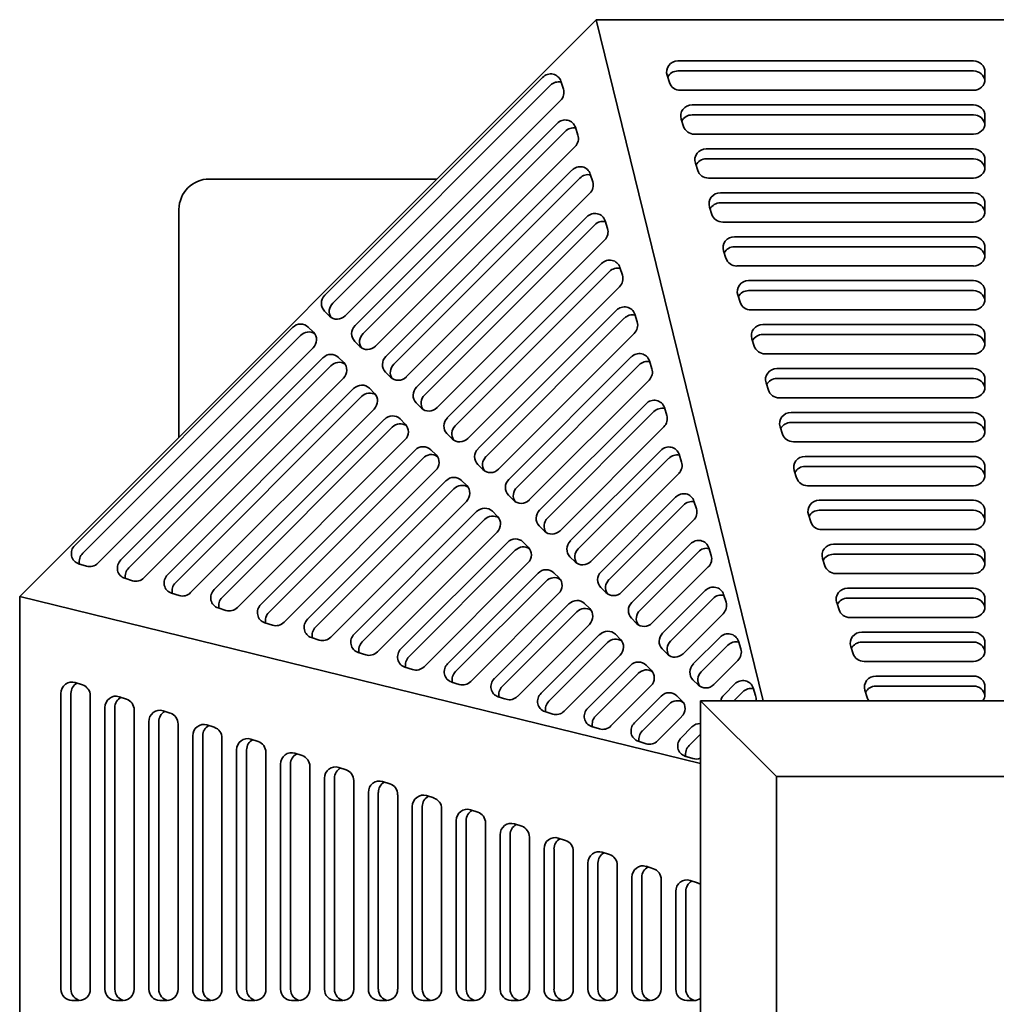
# Model space of a CAD drawing. Header units: millimetres. Extents: x 160 to 680, y 36 to 558.
# Tile 3 of 4: x 160 to 418, y 299 to 558. Entities that reach past the tile are written whole.
import ezdxf

# ---------------------------------------------------------------- set-up
doc = ezdxf.new("R2010")
doc.units = ezdxf.units.MM
doc.header["$LTSCALE"] = 2
doc.layers.add('Krawędzie widoczne(ISO)', color=7, linetype='Continuous', lineweight=35, true_color=0x262659)

msp = doc.modelspace()

# ---------------------------------------------------------------- linework, layer by layer
at = {"layer": 'Krawędzie widoczne(ISO)'}
for p, q in [((160.5, 405.99), (312.51, 558.01)), ((356.57, 378.51), (312.51, 558.01)), ((312.51, 558.01), (527.49, 558.01)), ((334.06, 547.12), (412, 547.12)), ((240.94, 485.37), (298.37, 542.8)), ((331.82, 541.44), (331.19, 543.37)), ((334.06, 544.5), (412, 544.5)), ((415, 544.23), (415, 542.3)), ((243.03, 483.28), (300.46, 540.71)), ((303.2, 541.77), (303.85, 539.72)), ((412, 539.4), (334.68, 539.4)), ((303.07, 536.69), (246.34, 479.97)), ((337.79, 535.54), (412, 535.54)), ((337.79, 532.92), (412, 532.92)), ((415, 532.65), (415, 530.72)), ((248.93, 477.38), (302.22, 530.66)), ((307.04, 529.64), (307.69, 527.59)), ((335.54, 529.86), (334.92, 531.79)), ((251.02, 475.29), (304.3, 528.58)), ((412, 527.82), (338.41, 527.82)), ((306.92, 524.56), (254.34, 471.97)), ((341.51, 523.96), (412, 523.96)), ((339.27, 518.28), (338.65, 520.21)), ((341.51, 521.34), (412, 521.34)), ((415, 521.07), (415, 519.14)), ((257.04, 469.27), (306.12, 518.35)), ((310.95, 517.33), (311.6, 515.27)), ((270.51, 516.01), (210.5, 516.01)), ((259.13, 467.18), (308.21, 516.27)), ((412, 516.24), (342.13, 516.24)), ((310.82, 512.25), (262.44, 463.87)), ((345.24, 512.38), (412, 512.38)), ((342.99, 506.7), (342.37, 508.63)), ((345.24, 509.76), (412, 509.76)), ((415, 509.49), (415, 507.56)), ((202.5, 508.01), (202.5, 447.99)), ((265.15, 461.16), (310.02, 506.04)), ((267.23, 459.08), (312.11, 503.95)), ((314.85, 505.02), (315.5, 502.96)), ((412, 504.67), (345.86, 504.67)), ((314.73, 499.94), (270.55, 455.76)), ((348.96, 500.81), (412, 500.81)), ((346.72, 495.12), (346.1, 497.05)), ((348.96, 498.18), (412, 498.18)), ((415, 497.91), (415, 495.98)), ((273.25, 453.06), (313.93, 493.73)), ((412, 493.09), (349.59, 493.09)), ((275.34, 450.97), (316.02, 491.64)), ((318.76, 492.71), (319.41, 490.65)), ((352.69, 489.23), (412, 489.23)), ((318.63, 487.63), (278.66, 447.65)), ((350.45, 483.54), (349.83, 485.47)), ((352.69, 486.6), (412, 486.6)), ((415, 486.33), (415, 484.4)), ((242.2, 479.87), (240.84, 481.22)), ((281.36, 444.95), (317.83, 481.42)), ((322.66, 480.39), (323.31, 478.34)), ((412, 481.51), (353.31, 481.51)), ((283.45, 442.86), (319.92, 479.33)), ((356.42, 477.65), (412, 477.65)), ((175.02, 419.45), (232.45, 476.88)), ((236.6, 476.98), (237.95, 475.63)), ((322.54, 475.31), (286.77, 439.54)), ((356.42, 475.02), (412, 475.02)), ((177.11, 417.37), (234.54, 474.8)), ((250.19, 471.88), (248.84, 473.23)), ((354.17, 471.96), (353.55, 473.89)), ((415, 474.75), (415, 472.82)), ((237.86, 471.48), (181.13, 414.75)), ((412, 469.93), (357.04, 469.93)), ((187.16, 415.61), (240.45, 468.89)), ((244.59, 468.99), (245.95, 467.64)), ((289.47, 436.84), (321.74, 469.11)), ((326.56, 468.08), (327.21, 466.03)), ((189.25, 413.52), (242.53, 466.8)), ((258.3, 463.77), (256.94, 465.12)), ((291.55, 434.75), (323.82, 467.02)), ((360.14, 466.07), (412, 466.07)), ((245.85, 463.49), (193.27, 410.9)), ((326.44, 463), (294.87, 431.44)), ((357.9, 460.39), (357.28, 462.32)), ((360.14, 463.44), (412, 463.44)), ((415, 463.17), (415, 461.24)), ((199.47, 411.7), (248.55, 460.78)), ((252.7, 460.88), (254.05, 459.53)), ((201.56, 409.62), (250.64, 458.7)), ((266.4, 455.66), (265.05, 457.01)), ((297.57, 428.73), (325.64, 456.8)), ((412, 458.35), (360.76, 458.35)), ((253.96, 455.38), (205.58, 407)), ((299.66, 426.65), (327.73, 454.71)), ((330.47, 455.77), (331.12, 453.72)), ((363.87, 454.49), (412, 454.49)), ((211.78, 407.8), (256.66, 452.68)), ((260.81, 452.77), (262.16, 451.42)), ((363.87, 451.86), (412, 451.86)), ((415, 451.59), (415, 449.66)), ((213.87, 405.71), (258.75, 450.59)), ((330.34, 450.69), (302.98, 423.33)), ((361.62, 448.81), (361, 450.74)), ((262.07, 447.27), (217.89, 403.09)), ((274.51, 447.56), (273.16, 448.91)), ((412, 446.77), (364.49, 446.77)), ((224.09, 403.9), (264.77, 444.57)), ((268.92, 444.67), (270.27, 443.31)), ((305.68, 420.63), (329.54, 444.49)), ((226.18, 401.81), (266.86, 442.48)), ((307.77, 418.54), (331.63, 442.4)), ((334.37, 443.46), (335.02, 441.41)), ((367.59, 442.91), (412, 442.91)), ((270.17, 439.17), (230.2, 399.19)), ((282.62, 439.45), (281.27, 440.8)), ((365.35, 437.23), (364.73, 439.16)), ((367.59, 440.28), (412, 440.28)), ((415, 440.02), (415, 438.09)), ((236.4, 399.99), (272.88, 436.46)), ((277.02, 436.56), (278.37, 435.21)), ((334.25, 438.38), (311.09, 415.22)), ((238.49, 397.9), (274.96, 434.38)), ((412, 435.19), (368.22, 435.19)), ((278.28, 431.06), (242.51, 395.29)), ((290.72, 431.34), (289.37, 432.69)), ((313.79, 412.52), (333.45, 432.18)), ((338.27, 431.15), (338.92, 429.1)), ((371.32, 431.33), (412, 431.33)), ((248.71, 396.09), (280.98, 428.36)), ((285.13, 428.45), (286.48, 427.1)), ((315.88, 410.43), (335.53, 430.09)), ((371.32, 428.71), (412, 428.71)), ((415, 428.44), (415, 426.51)), ((250.8, 394), (283.07, 426.27)), ((338.15, 426.07), (319.19, 407.12)), ((369.08, 425.65), (368.46, 427.58)), ((298.83, 423.23), (297.48, 424.59)), ((412, 423.61), (371.94, 423.61)), ((286.39, 422.95), (254.82, 391.38)), ((261.03, 392.18), (289.09, 420.25)), ((263.11, 390.1), (291.18, 418.16)), ((293.24, 420.34), (294.59, 418.99)), ((321.9, 404.41), (337.35, 419.87)), ((342.18, 418.84), (342.83, 416.79)), ((375.05, 419.75), (412, 419.75)), ((306.94, 415.13), (305.59, 416.48)), ((323.98, 402.33), (339.44, 417.78)), ((372.8, 414.07), (372.18, 416)), ((375.05, 417.13), (412, 417.13)), ((415, 416.86), (415, 414.93)), ((178.1, 413.98), (176.05, 414.63)), ((294.49, 414.84), (267.13, 387.48)), ((342.05, 413.76), (327.3, 399.01)), ((190.24, 410.13), (188.19, 410.78)), ((273.34, 388.28), (297.2, 412.14)), ((275.42, 386.19), (299.28, 410.05)), ((301.34, 412.24), (302.7, 410.89)), ((412, 412.03), (375.67, 412.03)), ((315.05, 407.02), (313.69, 408.37)), ((330, 396.31), (341.25, 407.56)), ((378.77, 408.17), (412, 408.17)), ((160.5, 405.99), (340, 361.93)), ((160.5, 191.02), (160.5, 405.99)), ((202.55, 406.22), (200.5, 406.88)), ((302.6, 406.74), (279.44, 383.58)), ((332.09, 394.22), (343.34, 405.47)), ((346.08, 406.53), (346.73, 404.48)), ((378.77, 405.55), (412, 405.55)), ((415, 405.28), (415, 403.35)), ((214.86, 402.32), (212.81, 402.97)), ((285.65, 384.38), (305.3, 404.03)), ((309.45, 404.13), (310.8, 402.78)), ((376.53, 402.49), (375.91, 404.42)), ((287.73, 382.29), (307.39, 401.95)), ((323.15, 398.91), (321.8, 400.26)), ((345.96, 401.45), (335.41, 390.9)), ((412, 400.45), (379.39, 400.45)), ((227.17, 398.42), (225.12, 399.07)), ((310.71, 398.63), (291.75, 379.67)), ((239.48, 394.51), (237.43, 395.16)), ((297.96, 380.47), (313.41, 395.93)), ((317.56, 396.02), (318.91, 394.67)), ((338.11, 388.2), (345.16, 395.25)), ((382.5, 396.59), (412, 396.59)), ((300.04, 378.39), (315.5, 393.84)), ((331.26, 390.81), (329.91, 392.16)), ((340.2, 386.11), (347.25, 393.16)), ((349.99, 394.22), (350.64, 392.17)), ((380.26, 390.91), (379.63, 392.84)), ((382.5, 393.97), (412, 393.97)), ((415, 393.7), (415, 391.77)), ((251.79, 390.61), (249.74, 391.26)), ((318.82, 390.52), (304.06, 375.77)), ((264.1, 386.71), (262.05, 387.36)), ((310.27, 376.57), (321.52, 387.82)), ((325.67, 387.91), (327.02, 386.56)), ((349.86, 389.14), (343.52, 382.79)), ((412, 388.87), (383.12, 388.87)), ((312.36, 374.48), (323.61, 385.73)), ((386.23, 385.01), (412, 385.01)), ((175.14, 383.31), (177.07, 382.69)), ((276.41, 382.8), (274.36, 383.45)), ((326.92, 382.42), (316.37, 371.87)), ((339.37, 382.7), (338.02, 384.05)), ((346.22, 380.09), (349.06, 382.93)), ((353.89, 381.91), (354.54, 379.86)), ((386.23, 382.39), (412, 382.39)), ((415, 382.12), (415, 380.19)), ((171.38, 302.5), (171.38, 380.44)), ((174.01, 302.5), (174.01, 380.44)), ((179.1, 379.82), (179.1, 302.5)), ((186.72, 379.58), (188.65, 378.96)), ((288.72, 378.9), (286.67, 379.55)), ((322.58, 372.67), (329.63, 379.71)), ((333.77, 379.81), (335.12, 378.46)), ((348.81, 378.51), (351.15, 380.85)), ((383.98, 379.33), (383.36, 381.26)), ((182.96, 302.5), (182.96, 376.72)), ((185.59, 302.5), (185.59, 376.72)), ((324.67, 370.58), (331.71, 377.63)), ((340, 378.51), (360, 358.51)), ((500, 378.51), (340, 378.51)), ((340, 378.51), (340, 218.51)), ((190.68, 376.09), (190.68, 302.5)), ((198.29, 375.85), (200.22, 375.23)), ((301.03, 375), (298.98, 375.65)), ((335.03, 374.31), (328.68, 367.96)), ((194.54, 302.5), (194.54, 372.99)), ((197.17, 302.5), (197.17, 372.99)), ((202.26, 372.37), (202.26, 302.5)), ((209.87, 372.13), (211.8, 371.51)), ((313.35, 371.09), (311.29, 371.74)), ((334.89, 368.76), (337.73, 371.61)), ((206.12, 302.5), (206.12, 369.26)), ((208.75, 302.5), (208.75, 369.26)), ((213.84, 368.64), (213.84, 302.5)), ((336.98, 366.68), (339.82, 369.52)), ((221.45, 368.4), (223.38, 367.78)), ((325.66, 367.19), (323.6, 367.84)), ((217.7, 302.5), (217.7, 365.54)), ((220.32, 302.5), (220.32, 365.54)), ((225.42, 364.92), (225.42, 302.5)), ((233.03, 364.68), (234.96, 364.06)), ((337.97, 363.28), (335.91, 363.94)), ((229.28, 302.5), (229.28, 361.81)), ((231.9, 302.5), (231.9, 361.81)), ((237, 361.19), (237, 302.5)), ((244.61, 360.95), (246.54, 360.33)), ((360, 358.51), (480, 358.51)), ((360, 238.51), (360, 358.51)), ((240.86, 302.5), (240.86, 358.09)), ((243.48, 302.5), (243.48, 358.09)), ((248.58, 357.46), (248.58, 302.5)), ((256.19, 357.22), (258.12, 356.6)), ((252.44, 302.5), (252.44, 354.36)), ((255.06, 302.5), (255.06, 354.36)), ((260.16, 353.74), (260.16, 302.5)), ((267.77, 353.5), (269.7, 352.88)), ((264.02, 302.5), (264.02, 350.63)), ((266.64, 302.5), (266.64, 350.63)), ((271.74, 350.01), (271.74, 302.5)), ((279.35, 349.77), (281.28, 349.15)), ((275.59, 302.5), (275.59, 346.91)), ((278.22, 302.5), (278.22, 346.91)), ((283.31, 346.29), (283.31, 302.5)), ((290.93, 346.05), (292.86, 345.43)), ((287.17, 302.5), (287.17, 343.18)), ((289.8, 302.5), (289.8, 343.18)), ((294.89, 342.56), (294.89, 302.5)), ((302.51, 342.32), (304.44, 341.7)), ((298.75, 302.5), (298.75, 339.45)), ((301.38, 302.5), (301.38, 339.45)), ((306.47, 338.83), (306.47, 302.5)), ((314.09, 338.59), (316.02, 337.97)), ((310.33, 302.5), (310.33, 335.73)), ((312.96, 302.5), (312.96, 335.73)), ((318.05, 335.11), (318.05, 302.5)), ((325.66, 334.87), (327.59, 334.25)), ((321.91, 302.5), (321.91, 332)), ((324.54, 302.5), (324.54, 332)), ((329.63, 331.38), (329.63, 302.5)), ((337.24, 331.14), (339.17, 330.52)), ((333.49, 302.5), (333.49, 328.28)), ((336.12, 302.5), (336.12, 328.28)), ((176.21, 299.5), (174.28, 299.5)), ((187.79, 299.5), (185.86, 299.5)), ((199.37, 299.5), (197.44, 299.5)), ((210.94, 299.5), (209.02, 299.5)), ((222.52, 299.5), (220.59, 299.5)), ((234.1, 299.5), (232.17, 299.5)), ((245.68, 299.5), (243.75, 299.5)), ((257.26, 299.5), (255.33, 299.5)), ((268.84, 299.5), (266.91, 299.5)), ((280.42, 299.5), (278.49, 299.5)), ((292, 299.5), (290.07, 299.5)), ((303.58, 299.5), (301.65, 299.5)), ((315.16, 299.5), (313.23, 299.5)), ((326.74, 299.5), (324.81, 299.5)), ((338.31, 299.5), (336.38, 299.5))]:
    msp.add_line(p, q, dxfattribs=at)
msp.add_arc((210.5, 508.01), 8, 90, 180, dxfattribs=at)
for centre, major_axis, ratio, start_param, end_param in [((334.06, 544.23), (-3, 0), 0.964923, 4.712389, 6.584255), ((412, 544.23), (3, 0), 0.964923, 0, 1.570796), ((300.4, 540.77), (2.12, 2.12), 0.955442, 5.823237, 7.853984), ((334.06, 541.6), (3, 0), 0.964923, 1.570796, 2.69174), ((412, 541.6), (3, 0), 0.964923, 0.120418, 1.570796), ((302.48, 538.69), (2.12, 2.12), 0.955442, 0.537003, 1.570798), ((334.68, 542.3), (-3, 0), 0.964923, 0.301069, 1.570796), ((412, 542.3), (3, 0), 0.964923, 4.712389, 6.283185), ((301.05, 538.72), (-2.12, -2.12), 0.955442, 1.570798, 2.681644), ((337.79, 532.65), (-3, 0), 0.964923, 4.712389, 6.584255), ((412, 532.65), (3, 0), 0.964923, 0, 1.570796), ((337.79, 530.02), (3, 0), 0.964923, 1.570796, 2.69174), ((412, 530.02), (3, 0), 0.964923, 0.120418, 1.570796), ((304.24, 528.64), (2.12, 2.12), 0.955442, 5.823237, 7.853984), ((306.33, 526.55), (2.12, 2.12), 0.955442, 0.537003, 1.570798), ((338.41, 530.72), (-3, 0), 0.964923, 0.301069, 1.570796), ((412, 530.72), (3, 0), 0.964923, 4.712389, 6.283185), ((304.89, 526.58), (-2.12, -2.12), 0.955442, 1.570798, 2.681644), ((341.51, 521.07), (-3, 0), 0.964923, 4.712389, 6.584255), ((412, 521.07), (3, 0), 0.964923, 0, 1.570796), ((308.15, 516.33), (2.12, 2.12), 0.955442, 5.823237, 7.853984), ((341.51, 518.44), (3, 0), 0.964923, 1.570796, 2.69174), ((412, 518.44), (3, 0), 0.964923, 0.120418, 1.570796), ((412, 519.14), (3, 0), 0.964923, 4.712389, 6.283185), ((310.23, 514.24), (2.12, 2.12), 0.955442, 0.537003, 1.570798), ((342.13, 519.14), (-3, 0), 0.964923, 0.301069, 1.570796), ((308.8, 514.27), (-2.12, -2.12), 0.955442, 1.570798, 2.681644), ((345.24, 509.49), (-3, 0), 0.964923, 4.712389, 6.584255), ((412, 509.49), (3, 0), 0.964923, 0, 1.570796), ((345.24, 506.86), (3, 0), 0.964923, 1.570796, 2.69174), ((412, 506.86), (3, 0), 0.964923, 0.120418, 1.570796), ((312.05, 504.01), (2.12, 2.12), 0.955442, 5.823237, 7.853984), ((345.86, 507.56), (-3, 0), 0.964923, 0.301069, 1.570796), ((412, 507.56), (3, 0), 0.964923, 4.712389, 6.283185), ((314.14, 501.93), (2.12, 2.12), 0.955442, 0.537003, 1.570798), ((312.7, 501.96), (-2.12, -2.12), 0.955442, 1.570798, 2.681644), ((348.96, 497.91), (-3, 0), 0.964923, 4.712389, 6.584255), ((412, 497.91), (3, 0), 0.964923, 0, 1.570796), ((348.96, 495.29), (3, 0), 0.964923, 1.570796, 2.69174), ((412, 495.29), (3, 0), 0.964923, 0.120418, 1.570796), ((412, 495.98), (3, 0), 0.964923, 4.712389, 6.283185), ((315.95, 491.7), (2.12, 2.12), 0.955442, 5.823237, 7.853984), ((349.59, 495.98), (-3, 0), 0.964923, 0.301069, 1.570796), ((318.04, 489.62), (2.12, 2.12), 0.955442, 0.537003, 1.570798), ((316.61, 489.65), (-2.12, -2.12), 0.955442, 1.570798, 2.681644), ((352.69, 486.33), (-3, 0), 0.964923, 4.712389, 6.584255), ((412, 486.33), (3, 0), 0.964923, 0, 1.570796), ((242.97, 483.34), (-2.12, -2.12), 0.955442, 4.712391, 6.283187), ((352.69, 483.71), (3, 0), 0.964923, 1.570796, 2.69174), ((412, 483.71), (3, 0), 0.964923, 0.120418, 1.570796), ((245.05, 481.26), (-2.12, -2.12), 0.955442, 4.712391, 6.100597), ((353.31, 484.4), (-3, 0), 0.964923, 0.301069, 1.570796), ((412, 484.4), (3, 0), 0.964923, 4.712389, 6.283185), ((319.86, 479.39), (2.12, 2.12), 0.955442, 5.823237, 7.853984), ((321.95, 477.31), (2.12, 2.12), 0.955442, 0.537003, 1.570798), ((234.48, 474.86), (2.12, 2.12), 0.955442, 0.000002, 1.570798), ((244.32, 481.99), (-2.12, -2.12), 0.955442, 0.000002, 1.570798), ((320.51, 477.34), (-2.12, -2.12), 0.955442, 1.570798, 2.681644), ((356.42, 474.75), (-3, 0), 0.964923, 4.712389, 6.584255), ((412, 474.75), (3, 0), 0.964923, 0, 1.570796), ((236.57, 472.77), (2.12, 2.12), 0.955442, 0.182581, 1.570798), ((235.83, 473.51), (2.12, 2.12), 0.955442, 4.712391, 6.283187), ((250.96, 475.35), (-2.12, -2.12), 0.955442, 4.712391, 6.283187), ((253.05, 473.26), (-2.12, -2.12), 0.955442, 4.712391, 6.100597), ((356.42, 472.13), (3, 0), 0.964923, 1.570796, 2.69174), ((412, 472.13), (3, 0), 0.964923, 0.120418, 1.570796), ((412, 472.82), (3, 0), 0.964923, 4.712389, 6.283185), ((242.47, 466.87), (2.12, 2.12), 0.955442, 0.000002, 1.570798), ((252.31, 474), (-2.12, -2.12), 0.955442, 0.000002, 1.570798), ((323.76, 467.08), (2.12, 2.12), 0.955442, 5.823237, 7.853984), ((357.04, 472.82), (-3, 0), 0.964923, 0.301069, 1.570796), ((244.56, 464.78), (2.12, 2.12), 0.955442, 0.182581, 1.570798), ((243.82, 465.51), (2.12, 2.12), 0.955442, 4.712391, 6.283187), ((259.07, 467.24), (-2.12, -2.12), 0.955442, 4.712391, 6.283187), ((261.15, 465.16), (-2.12, -2.12), 0.955442, 4.712391, 6.100597), ((325.85, 465), (2.12, 2.12), 0.955442, 0.537003, 1.570798), ((324.41, 465.03), (-2.12, -2.12), 0.955442, 1.570798, 2.681644), ((360.14, 463.17), (-3, 0), 0.964923, 4.712389, 6.584255), ((412, 463.17), (3, 0), 0.964923, 0, 1.570796), ((260.42, 465.89), (-2.12, -2.12), 0.955442, 0.000002, 1.570798), ((360.14, 460.55), (3, 0), 0.964923, 1.570796, 2.69174), ((412, 460.55), (3, 0), 0.964923, 0.120418, 1.570796), ((250.58, 458.76), (2.12, 2.12), 0.955442, 0.000002, 1.570798), ((252.67, 456.67), (2.12, 2.12), 0.955442, 0.182581, 1.570798), ((251.93, 457.41), (2.12, 2.12), 0.955442, 4.712391, 6.283187), ((267.17, 459.14), (-2.12, -2.12), 0.955442, 4.712391, 6.283187), ((360.76, 461.24), (-3, 0), 0.964923, 0.301069, 1.570796), ((412, 461.24), (3, 0), 0.964923, 4.712389, 6.283185), ((269.26, 457.05), (-2.12, -2.12), 0.955442, 4.712391, 6.100597), ((327.67, 454.77), (2.12, 2.12), 0.955442, 5.823237, 7.853984), ((268.52, 457.78), (-2.12, -2.12), 0.955442, 0.000002, 1.570798), ((329.75, 452.68), (2.12, 2.12), 0.955442, 0.537003, 1.570798), ((363.87, 451.59), (-3, 0), 0.964923, 4.712389, 6.584255), ((412, 451.59), (3, 0), 0.964923, 0, 1.570796), ((258.69, 450.65), (2.12, 2.12), 0.955442, 0.000002, 1.570798), ((260.77, 448.56), (2.12, 2.12), 0.955442, 0.182581, 1.570798), ((275.28, 451.03), (-2.12, -2.12), 0.955442, 4.712391, 6.283187), ((328.32, 452.72), (-2.12, -2.12), 0.955442, 1.570798, 2.681644), ((363.87, 448.97), (3, 0), 0.964923, 1.570796, 2.69174), ((412, 448.97), (3, 0), 0.964923, 0.120418, 1.570796), ((260.04, 449.3), (2.12, 2.12), 0.955442, 4.712391, 6.283187), ((277.37, 448.94), (-2.12, -2.12), 0.955442, 4.712391, 6.100597), ((412, 449.66), (3, 0), 0.964923, 4.712389, 6.283185), ((276.63, 449.68), (-2.12, -2.12), 0.955442, 0.000002, 1.570798), ((364.49, 449.66), (-3, 0), 0.964923, 0.301069, 1.570796), ((266.79, 442.54), (2.12, 2.12), 0.955442, 0.000002, 1.570798), ((283.39, 442.92), (-2.12, -2.12), 0.955442, 4.712391, 6.283187), ((331.57, 442.46), (2.12, 2.12), 0.955442, 5.823237, 7.853984), ((268.88, 440.46), (2.12, 2.12), 0.955442, 0.182581, 1.570798), ((268.15, 441.19), (2.12, 2.12), 0.955442, 4.712391, 6.283187), ((285.47, 440.83), (-2.12, -2.12), 0.955442, 4.712391, 6.100597), ((333.66, 440.37), (2.12, 2.12), 0.955442, 0.537003, 1.570798), ((332.22, 440.41), (-2.12, -2.12), 0.955442, 1.570798, 2.681644), ((367.59, 440.02), (-3, 0), 0.964923, 4.712389, 6.584255), ((412, 440.02), (3, 0), 0.964923, 0, 1.570796), ((284.74, 441.57), (-2.12, -2.12), 0.955442, 0.000002, 1.570798), ((367.59, 437.39), (3, 0), 0.964923, 1.570796, 2.69174), ((412, 437.39), (3, 0), 0.964923, 0.120418, 1.570796), ((274.9, 434.44), (2.12, 2.12), 0.955442, 0.000002, 1.570798), ((291.49, 434.81), (-2.12, -2.12), 0.955442, 4.712391, 6.283187), ((368.22, 438.09), (-3, 0), 0.964923, 0.301069, 1.570796), ((412, 438.09), (3, 0), 0.964923, 4.712389, 6.283185), ((276.99, 432.35), (2.12, 2.12), 0.955442, 0.182581, 1.570798), ((276.25, 433.09), (2.12, 2.12), 0.955442, 4.712391, 6.283187), ((293.58, 432.73), (-2.12, -2.12), 0.955442, 4.712391, 6.100597), ((292.85, 433.46), (-2.12, -2.12), 0.955442, 0.000002, 1.570798), ((335.47, 430.15), (2.12, 2.12), 0.955442, 5.823237, 7.853984), ((337.56, 428.06), (2.12, 2.12), 0.955442, 0.537003, 1.570798), ((371.32, 428.44), (-3, 0), 0.964923, 4.712389, 6.584255), ((412, 428.44), (3, 0), 0.964923, 0, 1.570796), ((283.01, 426.33), (2.12, 2.12), 0.955442, 0.000002, 1.570798), ((299.6, 426.71), (-2.12, -2.12), 0.955442, 4.712391, 6.283187), ((336.12, 428.1), (-2.12, -2.12), 0.955442, 1.570798, 2.681644), ((371.32, 425.81), (3, 0), 0.964923, 1.570796, 2.69174), ((412, 425.81), (3, 0), 0.964923, 0.120418, 1.570796), ((285.1, 424.24), (2.12, 2.12), 0.955442, 0.182581, 1.570798), ((284.36, 424.98), (2.12, 2.12), 0.955442, 4.712391, 6.283187), ((301.69, 424.62), (-2.12, -2.12), 0.955442, 4.712391, 6.100597), ((371.94, 426.51), (-3, 0), 0.964923, 0.301069, 1.570796), ((412, 426.51), (3, 0), 0.964923, 4.712389, 6.283185), ((300.95, 425.36), (-2.12, -2.12), 0.955442, 0.000002, 1.570798), ((291.12, 418.22), (2.12, 2.12), 0.955442, 0.000002, 1.570798), ((307.71, 418.6), (-2.12, -2.12), 0.955442, 4.712391, 6.283187), ((339.38, 417.84), (2.12, 2.12), 0.955442, 5.823237, 7.853984), ((177.05, 417.43), (-2.12, -2.12), 0.955442, 4.712391, 6.743138), ((293.2, 416.13), (2.12, 2.12), 0.955442, 0.182581, 1.570798), ((292.47, 416.87), (2.12, 2.12), 0.955442, 4.712391, 6.283187), ((309.8, 416.51), (-2.12, -2.12), 0.955442, 4.712391, 6.100597), ((341.46, 415.75), (2.12, 2.12), 0.955442, 0.537003, 1.570798), ((375.05, 416.86), (-3, 0), 0.964923, 4.712389, 6.584255), ((412, 416.86), (3, 0), 0.964923, 0, 1.570796), ((179.14, 415.34), (2.12, 2.12), 0.955442, 1.570798, 2.604589), ((189.19, 413.58), (-2.12, -2.12), 0.955442, 4.712391, 6.743138), ((309.06, 417.25), (-2.12, -2.12), 0.955442, 0.000002, 1.570798), ((340.03, 415.79), (-2.12, -2.12), 0.955442, 1.570798, 2.681644), ((375.05, 414.23), (3, 0), 0.964923, 1.570796, 2.69174), ((412, 414.23), (3, 0), 0.964923, 0.120418, 1.570796), ((179.1, 416.78), (-2.12, -2.12), 0.955442, 0.459952, 1.570798), ((191.27, 411.49), (2.12, 2.12), 0.955442, 1.570798, 2.604589), ((299.22, 410.11), (2.12, 2.12), 0.955442, 0.000002, 1.570798), ((375.67, 414.93), (-3, 0), 0.964923, 0.301069, 1.570796), ((412, 414.93), (3, 0), 0.964923, 4.712389, 6.283185), ((191.24, 412.93), (-2.12, -2.12), 0.955442, 0.459952, 1.570798), ((201.5, 409.68), (-2.12, -2.12), 0.955442, 4.712391, 6.743138), ((301.31, 408.03), (2.12, 2.12), 0.955442, 0.182581, 1.570798), ((300.57, 408.76), (2.12, 2.12), 0.955442, 4.712391, 6.283187), ((315.82, 410.49), (-2.12, -2.12), 0.955442, 4.712391, 6.283187), ((317.9, 408.41), (-2.12, -2.12), 0.955442, 4.712391, 6.100597), ((203.59, 407.59), (2.12, 2.12), 0.955442, 1.570798, 2.604589), ((213.81, 405.77), (-2.12, -2.12), 0.955442, 4.712391, 6.743138), ((343.28, 405.53), (2.12, 2.12), 0.955442, 5.823237, 7.853984), ((378.77, 405.28), (-3, 0), 0.964923, 4.712389, 6.584255), ((412, 405.28), (3, 0), 0.964923, 0, 1.570796), ((203.55, 409.03), (-2.12, -2.12), 0.955442, 0.459952, 1.570798), ((215.9, 403.69), (2.12, 2.12), 0.955442, 1.570798, 2.604589), ((307.33, 402.01), (2.12, 2.12), 0.955442, 0.000002, 1.570798), ((317.17, 409.14), (-2.12, -2.12), 0.955442, 0.000002, 1.570798), ((345.37, 403.44), (2.12, 2.12), 0.955442, 0.537003, 1.570798), ((378.77, 402.65), (3, 0), 0.964923, 1.570796, 2.69174), ((412, 402.65), (3, 0), 0.964923, 0.120418, 1.570796), ((215.86, 405.12), (-2.12, -2.12), 0.955442, 0.459952, 1.570798), ((226.12, 401.87), (-2.12, -2.12), 0.955442, 4.712391, 6.743138), ((309.42, 399.92), (2.12, 2.12), 0.955442, 0.182581, 1.570798), ((308.68, 400.66), (2.12, 2.12), 0.955442, 4.712391, 6.283187), ((323.92, 402.39), (-2.12, -2.12), 0.955442, 4.712391, 6.283187), ((326.01, 400.3), (-2.12, -2.12), 0.955442, 4.712391, 6.100597), ((343.93, 403.48), (-2.12, -2.12), 0.955442, 1.570798, 2.681644), ((379.39, 403.35), (-3, 0), 0.964923, 0.301069, 1.570796), ((412, 403.35), (3, 0), 0.964923, 4.712389, 6.283185), ((228.21, 399.78), (2.12, 2.12), 0.955442, 1.570798, 2.604589), ((238.43, 397.96), (-2.12, -2.12), 0.955442, 4.712391, 6.743138), ((228.17, 401.22), (-2.12, -2.12), 0.955442, 0.459952, 1.570798), ((240.52, 395.88), (2.12, 2.12), 0.955442, 1.570798, 2.604589), ((315.44, 393.9), (2.12, 2.12), 0.955442, 0.000002, 1.570798), ((325.27, 401.03), (-2.12, -2.12), 0.955442, 0.000002, 1.570798), ((240.48, 397.31), (-2.12, -2.12), 0.955442, 0.459952, 1.570798), ((250.74, 394.06), (-2.12, -2.12), 0.955442, 4.712391, 6.743138), ((317.53, 391.81), (2.12, 2.12), 0.955442, 0.182581, 1.570798), ((316.79, 392.55), (2.12, 2.12), 0.955442, 4.712391, 6.283187), ((332.03, 394.28), (-2.12, -2.12), 0.955442, 4.712391, 6.283187), ((347.18, 393.22), (2.12, 2.12), 0.955442, 5.823237, 7.853984), ((382.5, 393.7), (-3, 0), 0.964923, 4.712389, 6.584255), ((412, 393.7), (3, 0), 0.964923, 0, 1.570796), ((252.83, 391.97), (2.12, 2.12), 0.955442, 1.570798, 2.604589), ((263.05, 390.16), (-2.12, -2.12), 0.955442, 4.712391, 6.743138), ((334.12, 392.19), (-2.12, -2.12), 0.955442, 4.712391, 6.100597), ((349.27, 391.13), (2.12, 2.12), 0.955442, 0.537003, 1.570798), ((347.84, 391.17), (-2.12, -2.12), 0.955442, 1.570798, 2.681644), ((382.5, 391.07), (3, 0), 0.964923, 1.570796, 2.69174), ((412, 391.07), (3, 0), 0.964923, 0.120418, 1.570796), ((252.79, 393.41), (-2.12, -2.12), 0.955442, 0.459952, 1.570798), ((265.14, 388.07), (2.12, 2.12), 0.955442, 1.570798, 2.604589), ((333.38, 392.93), (-2.12, -2.12), 0.955442, 0.000002, 1.570798), ((383.12, 391.77), (-3, 0), 0.964923, 0.301069, 1.570796), ((412, 391.77), (3, 0), 0.964923, 4.712389, 6.283185), ((265.1, 389.51), (-2.12, -2.12), 0.955442, 0.459952, 1.570798), ((275.36, 386.25), (-2.12, -2.12), 0.955442, 4.712391, 6.743138), ((323.55, 385.79), (2.12, 2.12), 0.955442, 0.000002, 1.570798), ((325.63, 383.71), (2.12, 2.12), 0.955442, 0.182581, 1.570798), ((340.14, 386.17), (-2.12, -2.12), 0.955442, 4.712391, 6.283187), ((277.45, 384.17), (2.12, 2.12), 0.955442, 1.570798, 2.604589), ((287.67, 382.35), (-2.12, -2.12), 0.955442, 4.712391, 6.743138), ((324.9, 384.44), (2.12, 2.12), 0.955442, 4.712391, 6.283187), ((342.22, 384.08), (-2.12, -2.12), 0.955442, 4.712391, 6.100597), ((386.23, 382.12), (-3, 0), 0.964923, 4.712389, 6.584255), ((412, 382.12), (3, 0), 0.964923, 0, 1.570796), ((174.28, 380.44), (0, 3), 0.964923, 5.982116, 7.853982), ((176.9, 380.44), (0, 3), 0.964923, 0.449853, 1.570796), ((176.21, 379.82), (0, 3), 0.964923, 4.712389, 5.982116), ((277.41, 385.6), (-2.12, -2.12), 0.955442, 0.459952, 1.570798), ((289.76, 380.26), (2.12, 2.12), 0.955442, 1.570798, 2.604589), ((341.49, 384.82), (-2.12, -2.12), 0.955442, 0.000002, 1.570798), ((351.09, 380.91), (2.12, 2.12), 0.955442, 5.823237, 7.853984), ((353.18, 378.82), (2.12, 2.12), 0.955442, 0.537003, 1.570798), ((386.23, 379.49), (3, 0), 0.964923, 1.570796, 2.69174), ((412, 379.49), (3, 0), 0.964923, 0.120418, 1.570796), ((185.86, 376.72), (0, 3), 0.964923, 5.982116, 7.853982), ((188.48, 376.72), (0, 3), 0.964923, 0.449853, 1.570796), ((187.79, 376.09), (0, 3), 0.964923, 4.712389, 5.982116), ((289.73, 381.7), (-2.12, -2.12), 0.955442, 0.459952, 1.570798), ((299.98, 378.45), (-2.12, -2.12), 0.955442, 4.712391, 6.743138), ((331.65, 377.69), (2.12, 2.12), 0.955442, 0.000002, 1.570798), ((348.24, 378.06), (2.12, 2.12), 0.955442, 1.570798, 2.182641), ((351.74, 378.86), (-2.12, -2.12), 0.955442, 2.213472, 2.681644), ((386.85, 380.19), (-3, 0), 0.964923, 0.301069, 0.621361), ((412, 380.19), (3, 0), 0.964923, 5.661825, 6.283185), ((302.07, 376.36), (2.12, 2.12), 0.955442, 1.570798, 2.604589), ((312.29, 374.54), (-2.12, -2.12), 0.955442, 4.712391, 6.743138), ((333.74, 375.6), (2.12, 2.12), 0.955442, 0.182581, 1.570798), ((333, 376.34), (2.12, 2.12), 0.955442, 4.712391, 6.283187), ((197.44, 372.99), (0, 3), 0.964923, 5.982116, 7.853982), ((200.06, 372.99), (0, 3), 0.964923, 0.449853, 1.570796), ((199.37, 372.37), (0, 3), 0.964923, 4.712389, 5.982116), ((302.04, 377.8), (-2.12, -2.12), 0.955442, 0.459952, 1.570798), ((314.38, 372.46), (2.12, 2.12), 0.955442, 1.570798, 2.604589), ((209.02, 369.26), (0, 3), 0.964923, 5.982116, 7.853982), ((211.64, 369.26), (0, 3), 0.964923, 0.449853, 1.570796), ((210.94, 368.64), (0, 3), 0.964923, 4.712389, 5.982116), ((314.35, 373.89), (-2.12, -2.12), 0.955442, 0.459952, 1.570798), ((324.61, 370.64), (-2.12, -2.12), 0.955442, 4.712391, 6.743138), ((339.76, 369.58), (2.12, 2.12), 0.955442, 0.726133, 1.570798), ((220.59, 365.54), (0, 3), 0.964923, 5.982116, 7.853982), ((326.69, 368.55), (2.12, 2.12), 0.955442, 1.570798, 2.604589), ((336.92, 366.74), (-2.12, -2.12), 0.955442, 4.712391, 6.743138), ((341.85, 367.49), (2.12, 2.12), 0.955442, 1.48903, 1.570798), ((223.22, 365.54), (0, 3), 0.964923, 0.449853, 1.570796), ((222.52, 364.92), (0, 3), 0.964923, 4.712389, 5.982116), ((326.66, 369.99), (-2.12, -2.12), 0.955442, 0.459952, 1.570798), ((339, 364.65), (2.12, 2.12), 0.955442, 1.570798, 2.604589), ((232.17, 361.81), (0, 3), 0.964923, 5.982116, 7.853982), ((234.8, 361.81), (0, 3), 0.964923, 0.449853, 1.570796), ((234.1, 361.19), (0, 3), 0.964923, 4.712389, 5.982116), ((338.97, 366.08), (-2.12, -2.12), 0.955442, 0.459952, 1.167678), ((243.75, 358.09), (0, 3), 0.964923, 5.982116, 7.853982), ((246.38, 358.09), (0, 3), 0.964923, 0.449853, 1.570796), ((245.68, 357.46), (0, 3), 0.964923, 4.712389, 5.982116), ((255.33, 354.36), (0, 3), 0.964923, 5.982116, 7.853982), ((257.96, 354.36), (0, 3), 0.964923, 0.449853, 1.570796), ((257.26, 353.74), (0, 3), 0.964923, 4.712389, 5.982116), ((266.91, 350.63), (0, 3), 0.964923, 5.982116, 7.853982), ((269.54, 350.63), (0, 3), 0.964923, 0.449853, 1.570796), ((268.84, 350.01), (0, 3), 0.964923, 4.712389, 5.982116), ((278.49, 346.91), (0, 3), 0.964923, 5.982116, 7.853982), ((281.11, 346.91), (0, 3), 0.964923, 0.449853, 1.570796), ((280.42, 346.29), (0, 3), 0.964923, 4.712389, 5.982116), ((290.07, 343.18), (0, 3), 0.964923, 5.982116, 7.853982), ((292.69, 343.18), (0, 3), 0.964923, 0.449853, 1.570796), ((292, 342.56), (0, 3), 0.964923, 4.712389, 5.982116), ((301.65, 339.45), (0, 3), 0.964923, 5.982116, 7.853982), ((304.27, 339.45), (0, 3), 0.964923, 0.449853, 1.570796), ((303.58, 338.83), (0, 3), 0.964923, 4.712389, 5.982116), ((313.23, 335.73), (0, 3), 0.964923, 5.982116, 7.853982), ((315.85, 335.73), (0, 3), 0.964923, 0.449853, 1.570796), ((315.16, 335.11), (0, 3), 0.964923, 4.712389, 5.982116), ((324.81, 332), (0, 3), 0.964923, 5.982116, 7.853982), ((327.43, 332), (0, 3), 0.964923, 0.449853, 1.570796), ((326.74, 331.38), (0, 3), 0.964923, 4.712389, 5.982116), ((336.38, 328.28), (0, 3), 0.964923, 5.982116, 7.853982), ((339.01, 328.28), (0, 3), 0.964923, 0.449853, 1.570796), ((338.31, 327.66), (0, 3), 0.964923, 5.661825, 5.982116), ((174.28, 302.5), (0, -3), 0.964923, 4.712389, 6.283185), ((176.9, 302.5), (0, -3), 0.964923, 4.712389, 6.162767), ((176.21, 302.5), (0, -3), 0.964923, 0, 1.570796), ((185.86, 302.5), (0, -3), 0.964923, 4.712389, 6.283185), ((188.48, 302.5), (0, -3), 0.964923, 4.712389, 6.162767), ((187.79, 302.5), (0, -3), 0.964923, 0, 1.570796), ((197.44, 302.5), (0, -3), 0.964923, 4.712389, 6.283185), ((200.06, 302.5), (0, -3), 0.964923, 4.712389, 6.162767), ((199.37, 302.5), (0, -3), 0.964923, 0, 1.570796), ((209.02, 302.5), (0, -3), 0.964923, 4.712389, 6.283185), ((211.64, 302.5), (0, -3), 0.964923, 4.712389, 6.162767), ((210.94, 302.5), (0, -3), 0.964923, 0, 1.570796), ((220.59, 302.5), (0, -3), 0.964923, 4.712389, 6.283185), ((223.22, 302.5), (0, -3), 0.964923, 4.712389, 6.162767), ((222.52, 302.5), (0, -3), 0.964923, 0, 1.570796), ((232.17, 302.5), (0, -3), 0.964923, 4.712389, 6.283185), ((234.8, 302.5), (0, -3), 0.964923, 4.712389, 6.162767), ((234.1, 302.5), (0, -3), 0.964923, 0, 1.570796), ((243.75, 302.5), (0, -3), 0.964923, 4.712389, 6.283185), ((246.38, 302.5), (0, -3), 0.964923, 4.712389, 6.162767), ((245.68, 302.5), (0, -3), 0.964923, 0, 1.570796), ((255.33, 302.5), (0, -3), 0.964923, 4.712389, 6.283185), ((257.96, 302.5), (0, -3), 0.964923, 4.712389, 6.162767), ((257.26, 302.5), (0, -3), 0.964923, 0, 1.570796), ((266.91, 302.5), (0, -3), 0.964923, 4.712389, 6.283185), ((269.54, 302.5), (0, -3), 0.964923, 4.712389, 6.162767), ((268.84, 302.5), (0, -3), 0.964923, 0, 1.570796), ((278.49, 302.5), (0, -3), 0.964923, 4.712389, 6.283185), ((281.11, 302.5), (0, -3), 0.964923, 4.712389, 6.162767), ((280.42, 302.5), (0, -3), 0.964923, 0, 1.570796), ((290.07, 302.5), (0, -3), 0.964923, 4.712389, 6.283185), ((292.69, 302.5), (0, -3), 0.964923, 4.712389, 6.162767), ((292, 302.5), (0, -3), 0.964923, 0, 1.570796), ((301.65, 302.5), (0, -3), 0.964923, 4.712389, 6.283185), ((304.27, 302.5), (0, -3), 0.964923, 4.712389, 6.162767), ((303.58, 302.5), (0, -3), 0.964923, 0, 1.570796), ((313.23, 302.5), (0, -3), 0.964923, 4.712389, 6.283185), ((315.85, 302.5), (0, -3), 0.964923, 4.712389, 6.162767), ((315.16, 302.5), (0, -3), 0.964923, 0, 1.570796), ((324.81, 302.5), (0, -3), 0.964923, 4.712389, 6.283185), ((327.43, 302.5), (0, -3), 0.964923, 4.712389, 6.162767), ((326.74, 302.5), (0, -3), 0.964923, 0, 1.570796), ((336.38, 302.5), (0, -3), 0.964923, 4.712389, 6.283185), ((339.01, 302.5), (0, -3), 0.964923, 4.712389, 6.162767), ((338.31, 302.5), (0, -3), 0.964923, 0, 0.621361)]:
    msp.add_ellipse(centre, major_axis=major_axis, ratio=ratio, start_param=start_param, end_param=end_param, dxfattribs=at)

doc.saveas('drawing.dxf')
